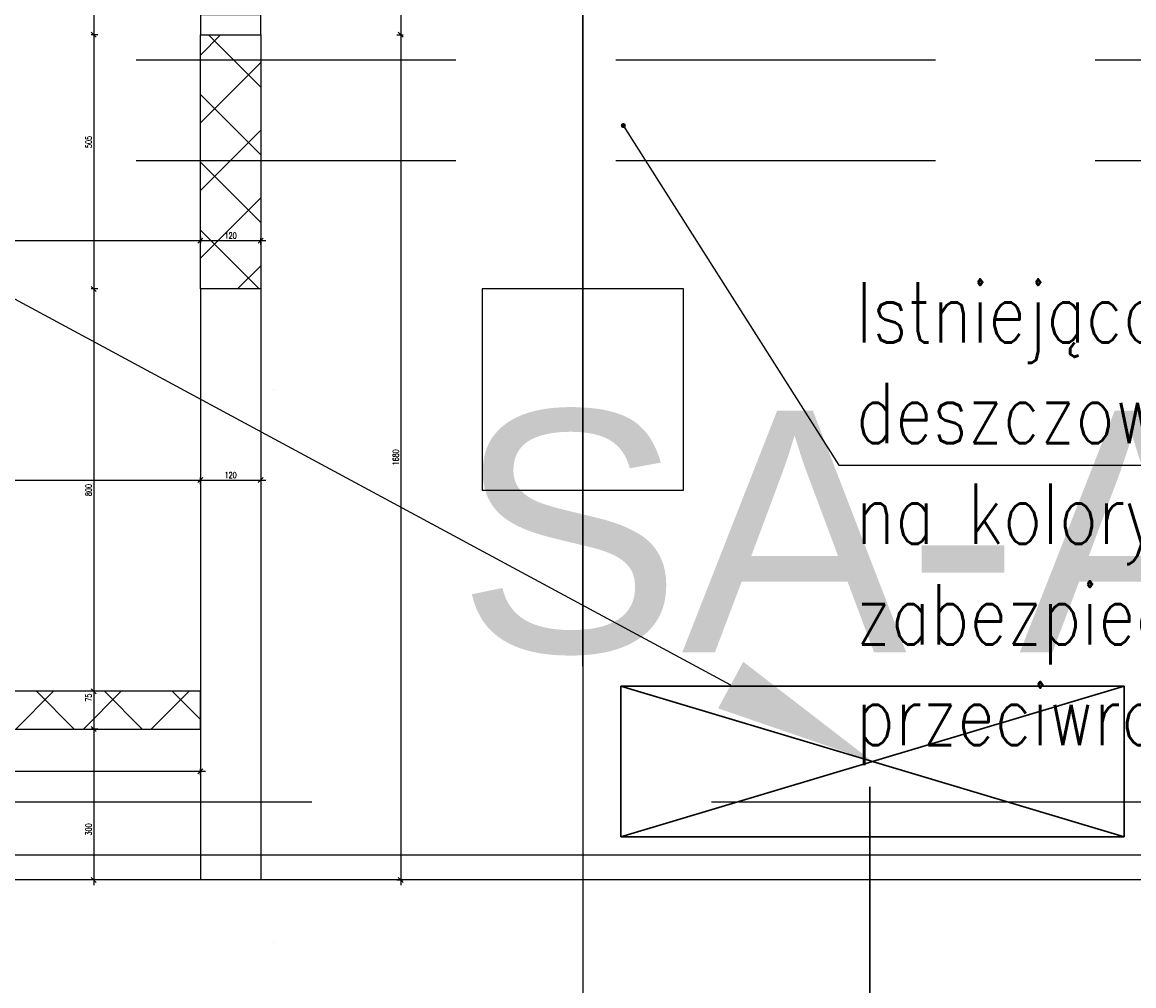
# Model space of a CAD drawing. Header units: centimetres. Extents: x -149939 to 48626, y -46000 to 152985.
# Tile 206 of 256: x -29654 to -27446, y 76915 to 78830. Entities that reach past the tile are written whole.
import ezdxf
from ezdxf import colors
from ezdxf.entities.mleader import LeaderData, LeaderLine
from ezdxf.math import Vec2, Vec3

# ---------------------------------------------------------------- set-up
doc = ezdxf.new("R2010")
doc.units = ezdxf.units.CM
doc.header["$LTSCALE"] = 50
doc.header["$PDMODE"] = 35
doc.header["$PDSIZE"] = 0.1
for name, pattern in [('HIDDEN', [9.525, 6.35, -3.175]), ('Kondygnacja  -0_5$0$HIDDEN', [9.525, 6.35, -3.175]), ('Kondygnacja  -0_5$0$HIDDEN2', [4.7625, 3.175, -1.5875]), ('Osie rzutów$0$DASHDOT2', [12.7, 6.35, -3.175, 0, -3.175]), ('SU Lampy kwadratowe  -1$0$HIDDENX2', [19.05, 12.7, -6.35])]:
    doc.linetypes.add(name, pattern=pattern)
doc.layers.get('0').update_dxf_attribs({"color": 8})
doc.layers.get('DEFPOINTS').update_dxf_attribs({"color": 8})
for name, color, linetype in [('Kondygnacja  -0_5$0$ARCH_GK', 8, 'Continuous'), ('Kondygnacja  -0_5$0$ARCH_INFO_OPISY', 8, 'Continuous'), ('Kondygnacja  -0_5$0$ARCH_KONSTR_POWYŻEJ RZUTU', 8, 'Kondygnacja  -0_5$0$HIDDEN'), ('Kondygnacja  -0_5$0$ARCH_KONSTR_POWYŻEJ RZUTU_IST', 8, 'Kondygnacja  -0_5$0$HIDDEN2'), ('Kondygnacja  -0_5$0$ARCH_MUROWANE', 8, 'Continuous'), ('Kondygnacja  -0_5$0$ARCH_MUROWANE_IST', 8, 'Continuous'), ('Kondygnacja  -0_5$0$ARCH_WYPOSAŻENIE_SANITARNE_IST', 8, 'Continuous'), ('Kondygnacja  -0_5$0$ARCH_ŻELBET_IST', 8, 'Continuous'), ('Kondygnacja +0_5$0$ARCH_ŚLUSARKA_DRZWI', 8, 'Continuous'), ('Osie rzutów$0$ARCH_INFO_OSIE_IST', 8, 'Osie rzutów$0$DASHDOT2'), ('Osie rzutów$0$ARCH_INFO_OSIE_OPISY_IST', 8, 'Continuous')]:
    doc.layers.add(name, color=color, linetype=linetype)
for name, color, linetype, lineweight in [('Kondygnacja  -0_5$0$ARCH_INFO_WYMIARY', 8, 'Continuous', 9), ('kondygnacja +1_5$0$ARCH_INFO_WYMIARY', 8, 'Continuous', 9), ('RFCU', 6, 'Continuous', 30)]:
    doc.layers.add(name, color=color, linetype=linetype, lineweight=lineweight)
doc.styles.add('Arial', font='ARIAL.TTF')
doc.styles.add('Kondygnacja  -0_5$0$Romans', font='Romans.shx', dxfattribs={"width": 0.7})
doc.styles.add('Kondygnacja  -0_5$0$Standard', font='txt')
doc.styles.add('Kondygnacja +0$0$ROMANS-50-CM', font='romans.shx', dxfattribs={"width": 0.8, "height": 10})
doc.styles.add('kondygnacja +1_5$0$Romans', font='Romans.shx', dxfattribs={"width": 0.7})
doc.dimstyles.new('Kondygnacja  -0_5$0$ISO-25', dxfattribs={"dimtxt": 2.5, "dimasz": 2.5, "dimexe": 1.25, "dimexo": 0.625, "dimtad": 1, "dimtxsty": 'Kondygnacja  -0_5$0$Standard', "dimcen": 2.5, "dimadec": 0, "dimazin": 0, "dimtfac": 1, "dimtmove": 0, "dimatfit": 3, "dimfxl": 1, "dimarcsym": 0})
doc.dimstyles.new('Kondygnacja  -0_5$0$Wymiary 1-100', dxfattribs={"dimtxt": 12, "dimasz": 10, "dimexe": 5, "dimexo": 0, "dimgap": 4, "dimtad": 1, "dimrnd": 0.5, "dimzin": 12, "dimdsep": 46, "dimtxsty": 'Kondygnacja  -0_5$0$Romans', "dimblk": 'Kondygnacja  -0_5$0$_Oblique', "dimcen": 10, "dimdle": 10, "dimclrt": 55, "dimazin": 0, "dimtfac": 1, "dimtmove": 1, "dimatfit": 3, "dimfxl": 8, "dimfxlon": 1, "dimtolj": 1, "dimtzin": 0, "dimarcsym": 0})
doc.dimstyles.new('kondygnacja +1_5$0$Wymiary 1-100', dxfattribs={"dimtxt": 12, "dimasz": 10, "dimexe": 5, "dimexo": 0, "dimgap": 4, "dimtad": 1, "dimrnd": 0.5, "dimzin": 12, "dimdsep": 46, "dimtxsty": 'kondygnacja +1_5$0$Romans', "dimblk": 'kondygnacja +1_5$0$_Oblique', "dimcen": 10, "dimdle": 10, "dimclrt": 55, "dimazin": 0, "dimtfac": 1, "dimtmove": 1, "dimatfit": 3, "dimfxl": 8, "dimfxlon": 1, "dimtolj": 1, "dimtzin": 0, "dimarcsym": 0})

# ---------------------------------------------------------------- blocks, each defined once
blk = doc.blocks.new('Osie rzutów')
at = {"layer": 'Osie rzutów$0$ARCH_INFO_OSIE_IST', "ltscale": 10}
for p, q in [((9260, 12255), (9260, 14290.38)), ((9260, 12510), (9260, 4623.26)), ((4436.04, 12310), (13655, 12310)), ((4436.04, 12200), (13655, 12200))]:
    blk.add_line(p, q, dxfattribs=at)
blk = doc.blocks.new('Kondygnacja  -0_5$0$_Oblique')
at = {"color": 0, "linetype": 'ByBlock', "lineweight": -2}
blk.add_line((-0.5, -0.5), (0.5, 0.5), dxfattribs=at)
blk = doc.blocks.new('*D152')
at = {"layer": 'DEFPOINTS', "color": 0}
for p in [(-29490, 82605), (-29490, 13059.2), (-30690, 12765)]:
    blk.add_point(p, dxfattribs=at)
at = {"layer": 'Kondygnacja  -0_5$0$ARCH_INFO_WYMIARY', "color": 0, "lineweight": -2}
for p, q in [((-30700, 13059.2), (-29480, 13059.2)), ((-30690, 13051.2), (-30690, 13064.2)), ((-29490, 13067.2), (-29490, 13054.2))]:
    blk.add_line(p, q, dxfattribs=at)
at = {"layer": 'Kondygnacja  -0_5$0$ARCH_INFO_WYMIARY', "color": 0, "linetype": 'ByBlock', "lineweight": -2, "xscale": 10, "yscale": 10, "zscale": 10, "rotation": 180}
blk.add_blockref('Kondygnacja  -0_5$0$_Oblique', (-30690, 13059.2), dxfattribs=at)
at = {"layer": 'Kondygnacja  -0_5$0$ARCH_INFO_WYMIARY', "color": 0, "linetype": 'ByBlock', "lineweight": -2, "xscale": 10, "yscale": 10, "zscale": 10}
blk.add_blockref('Kondygnacja  -0_5$0$_Oblique', (-29490, 13059.2), dxfattribs=at)
at = {"layer": 'Kondygnacja  -0_5$0$ARCH_INFO_WYMIARY', "color": 55, "insert": (-30090, 13069.2), "char_height": 12, "attachment_point": 5, "style": 'Kondygnacja  -0_5$0$Romans'}
blk.add_mtext('\\A1;1200', dxfattribs=at)
blk = doc.blocks.new('Kondygnacja  -0_5$0$konstrukcja istniejąca -0.5')
at = {"layer": 'Kondygnacja  -0_5$0$ARCH_KONSTR_POWYŻEJ RZUTU_IST', "ltscale": 10}
blk.add_line((8738, 12217.5), (9781.55, 12217.5), dxfattribs=at)
blk = doc.blocks.new('*D182')
at = {"layer": 'DEFPOINTS', "color": 0}
for p in [(-28532.7, 78805), (-29512, 78300), (-28532.7, 78300)]:
    blk.add_point(p, dxfattribs=at)
at = {"layer": 'Kondygnacja  -0_5$0$ARCH_INFO_WYMIARY', "color": 0, "lineweight": -2}
for p, q in [((-29512, 78815), (-29512, 78290)), ((-29504, 78805), (-29517, 78805)), ((-29504, 78300), (-29517, 78300))]:
    blk.add_line(p, q, dxfattribs=at)
at = {"layer": 'Kondygnacja  -0_5$0$ARCH_INFO_WYMIARY', "color": 0, "linetype": 'ByBlock', "lineweight": -2, "xscale": 10, "yscale": 10, "zscale": 10}
for p, rotation in [((-29512, 78805), 90), ((-29512, 78300), 270)]:
    blk.add_blockref('Kondygnacja  -0_5$0$_Oblique', p, dxfattribs=dict(at, rotation=rotation))
at = {"layer": 'Kondygnacja  -0_5$0$ARCH_INFO_WYMIARY', "color": 55, "insert": (-29522, 78591.9), "char_height": 12, "attachment_point": 5, "rotation": 90, "style": 'Kondygnacja  -0_5$0$Romans'}
blk.add_mtext('\\A1;505', dxfattribs=at)
blk = doc.blocks.new('*D183')
at = {"layer": 'DEFPOINTS', "color": 0}
for p in [(-28532.7, 78300), (-29512, 77500), (-29300, 77500)]:
    blk.add_point(p, dxfattribs=at)
at = {"layer": 'Kondygnacja  -0_5$0$ARCH_INFO_WYMIARY', "color": 0, "lineweight": -2}
for p, q in [((-29504, 78300), (-29517, 78300)), ((-29512, 78310), (-29512, 77490)), ((-29504, 77500), (-29517, 77500))]:
    blk.add_line(p, q, dxfattribs=at)
at = {"layer": 'Kondygnacja  -0_5$0$ARCH_INFO_WYMIARY', "color": 0, "linetype": 'ByBlock', "lineweight": -2, "xscale": 10, "yscale": 10, "zscale": 10}
for p, rotation in [((-29512, 78300), 90), ((-29512, 77500), 270)]:
    blk.add_blockref('Kondygnacja  -0_5$0$_Oblique', p, dxfattribs=dict(at, rotation=rotation))
at = {"layer": 'Kondygnacja  -0_5$0$ARCH_INFO_WYMIARY', "color": 55, "insert": (-29522, 77900), "char_height": 12, "attachment_point": 5, "rotation": 90, "style": 'Kondygnacja  -0_5$0$Romans'}
blk.add_mtext('\\A1;800', dxfattribs=at)
blk = doc.blocks.new('*D187')
at = {"layer": 'DEFPOINTS', "color": 0}
for p in [(-28513.7, 79785), (-29512, 78805), (-28532.7, 78805)]:
    blk.add_point(p, dxfattribs=at)
at = {"layer": 'Kondygnacja  -0_5$0$ARCH_INFO_WYMIARY', "color": 0, "lineweight": -2}
for p, q in [((-29504, 79785), (-29517, 79785)), ((-29512, 79795), (-29512, 78795)), ((-29504, 78805), (-29517, 78805))]:
    blk.add_line(p, q, dxfattribs=at)
at = {"layer": 'Kondygnacja  -0_5$0$ARCH_INFO_WYMIARY', "color": 0, "linetype": 'ByBlock', "lineweight": -2, "xscale": 10, "yscale": 10, "zscale": 10}
for p, rotation in [((-29512, 79785), 90), ((-29512, 78805), 270)]:
    blk.add_blockref('Kondygnacja  -0_5$0$_Oblique', p, dxfattribs=dict(at, rotation=rotation))
at = {"layer": 'Kondygnacja  -0_5$0$ARCH_INFO_WYMIARY', "color": 55, "insert": (-29522, 79212.6), "char_height": 12, "attachment_point": 5, "rotation": 90, "style": 'Kondygnacja  -0_5$0$Romans'}
blk.add_mtext('\\A1;980', dxfattribs=at)
blk = doc.blocks.new('Kondygnacja  -0_5$0$_Dot')
at = {"color": 0, "linetype": 'ByBlock', "lineweight": -2}
blk.add_line((-0.5, 0), (-1, 0), dxfattribs=at)
at = {"color": 0, "linetype": 'ByBlock', "const_width": 0.5}
blk.add_lwpolyline([(-0.25, 0, 1), (0.25, 0, 1)], format="xyb", close=True, dxfattribs=at)
blk = doc.blocks.new('*D189')
at = {"layer": 'DEFPOINTS', "color": 0}
for p in [(-29300, 77500), (-29512, 77425), (-29300, 77425)]:
    blk.add_point(p, dxfattribs=at)
at = {"layer": 'Kondygnacja  -0_5$0$ARCH_INFO_WYMIARY', "color": 0, "lineweight": -2}
for p, q in [((-29512, 77510), (-29512, 77415)), ((-29504, 77500), (-29517, 77500)), ((-29504, 77425), (-29517, 77425))]:
    blk.add_line(p, q, dxfattribs=at)
at = {"layer": 'Kondygnacja  -0_5$0$ARCH_INFO_WYMIARY', "color": 0, "linetype": 'ByBlock', "lineweight": -2, "xscale": 10, "yscale": 10, "zscale": 10}
for p, rotation in [((-29512, 77500), 90), ((-29512, 77425), 270)]:
    blk.add_blockref('Kondygnacja  -0_5$0$_Oblique', p, dxfattribs=dict(at, rotation=rotation))
at = {"layer": 'Kondygnacja  -0_5$0$ARCH_INFO_WYMIARY', "color": 55, "insert": (-29522, 77487.5), "char_height": 12, "attachment_point": 5, "rotation": 90, "style": 'Kondygnacja  -0_5$0$Romans'}
blk.add_mtext('\\A1;75', dxfattribs=at)
blk = doc.blocks.new('*D190')
at = {"layer": 'DEFPOINTS', "color": 0}
for p in [(-29300, 77425), (-29512, 77125), (-28532.7, 77125)]:
    blk.add_point(p, dxfattribs=at)
at = {"layer": 'Kondygnacja  -0_5$0$ARCH_INFO_WYMIARY', "color": 0, "lineweight": -2}
for p, q in [((-29504, 77425), (-29517, 77425)), ((-29512, 77435), (-29512, 77115)), ((-29504, 77125), (-29517, 77125))]:
    blk.add_line(p, q, dxfattribs=at)
at = {"layer": 'Kondygnacja  -0_5$0$ARCH_INFO_WYMIARY', "color": 0, "linetype": 'ByBlock', "lineweight": -2, "xscale": 10, "yscale": 10, "zscale": 10}
for p, rotation in [((-29512, 77425), 90), ((-29512, 77125), 270)]:
    blk.add_blockref('Kondygnacja  -0_5$0$_Oblique', p, dxfattribs=dict(at, rotation=rotation))
at = {"layer": 'Kondygnacja  -0_5$0$ARCH_INFO_WYMIARY', "color": 55, "insert": (-29522, 77225.5), "char_height": 12, "attachment_point": 5, "rotation": 90, "style": 'Kondygnacja  -0_5$0$Romans'}
blk.add_mtext('\\A1;300', dxfattribs=at)
blk = doc.blocks.new('*D198')
at = {"layer": 'DEFPOINTS', "color": 0}
for p in [(-29230.5, 79785), (-29230.5, 78805), (-28901.9, 78805)]:
    blk.add_point(p, dxfattribs=at)
at = {"layer": 'Kondygnacja  -0_5$0$ARCH_INFO_WYMIARY', "color": 0, "lineweight": -2}
for p, q in [((-28909.9, 79785), (-28896.9, 79785)), ((-28901.9, 79795), (-28901.9, 78795)), ((-28909.9, 78805), (-28896.9, 78805))]:
    blk.add_line(p, q, dxfattribs=at)
at = {"layer": 'Kondygnacja  -0_5$0$ARCH_INFO_WYMIARY', "color": 0, "linetype": 'ByBlock', "lineweight": -2, "xscale": 10, "yscale": 10, "zscale": 10}
for p, rotation in [((-28901.9, 79785), 90), ((-28901.9, 78805), 270)]:
    blk.add_blockref('Kondygnacja  -0_5$0$_Oblique', p, dxfattribs=dict(at, rotation=rotation))
at = {"layer": 'Kondygnacja  -0_5$0$ARCH_INFO_WYMIARY', "color": 55, "insert": (-28911.9, 79166.3), "char_height": 12, "attachment_point": 5, "rotation": 90, "style": 'Kondygnacja  -0_5$0$Romans'}
blk.add_mtext('\\A1;980', dxfattribs=at)
blk = doc.blocks.new('*D199')
at = {"layer": 'DEFPOINTS', "color": 0}
for p in [(-29240, 78805), (-29240, 77125), (-28901.9, 77125)]:
    blk.add_point(p, dxfattribs=at)
at = {"layer": 'Kondygnacja  -0_5$0$ARCH_INFO_WYMIARY', "color": 0, "lineweight": -2}
for p, q in [((-28901.9, 78815), (-28901.9, 77115)), ((-28909.9, 78805), (-28896.9, 78805)), ((-28909.9, 77125), (-28896.9, 77125))]:
    blk.add_line(p, q, dxfattribs=at)
at = {"layer": 'Kondygnacja  -0_5$0$ARCH_INFO_WYMIARY', "color": 0, "linetype": 'ByBlock', "lineweight": -2, "xscale": 10, "yscale": 10, "zscale": 10}
for p, rotation in [((-28901.9, 78805), 90), ((-28901.9, 77125), 270)]:
    blk.add_blockref('Kondygnacja  -0_5$0$_Oblique', p, dxfattribs=dict(at, rotation=rotation))
at = {"layer": 'Kondygnacja  -0_5$0$ARCH_INFO_WYMIARY', "color": 55, "insert": (-28911.9, 77965), "char_height": 12, "attachment_point": 5, "rotation": 90, "style": 'Kondygnacja  -0_5$0$Romans'}
blk.add_mtext('\\A1;1680', dxfattribs=at)
blk = doc.blocks.new('*D200')
at = {"layer": 'DEFPOINTS', "color": 0}
for p in [(-29300, 77919.8), (-33920, 77500), (-29300, 77500)]:
    blk.add_point(p, dxfattribs=at)
at = {"layer": 'Kondygnacja  -0_5$0$ARCH_INFO_WYMIARY', "color": 0, "lineweight": -2}
for p, q in [((-33920, 77911.8), (-33920, 77924.8)), ((-29300, 77911.8), (-29300, 77924.8)), ((-33930, 77919.8), (-29290, 77919.8))]:
    blk.add_line(p, q, dxfattribs=at)
at = {"layer": 'Kondygnacja  -0_5$0$ARCH_INFO_WYMIARY', "color": 0, "linetype": 'ByBlock', "lineweight": -2, "xscale": 10, "yscale": 10, "zscale": 10, "rotation": 180}
blk.add_blockref('Kondygnacja  -0_5$0$_Oblique', (-33920, 77919.8), dxfattribs=at)
at = {"layer": 'Kondygnacja  -0_5$0$ARCH_INFO_WYMIARY', "color": 0, "linetype": 'ByBlock', "lineweight": -2, "xscale": 10, "yscale": 10, "zscale": 10}
blk.add_blockref('Kondygnacja  -0_5$0$_Oblique', (-29300, 77919.8), dxfattribs=at)
at = {"layer": 'Kondygnacja  -0_5$0$ARCH_INFO_WYMIARY', "color": 55, "insert": (-31610, 77929.8), "char_height": 12, "attachment_point": 5, "style": 'Kondygnacja  -0_5$0$Romans'}
blk.add_mtext('\\A1;4620', dxfattribs=at)
blk = doc.blocks.new('*D201')
at = {"layer": 'DEFPOINTS', "color": 0}
for p in [(-29300, 78129.7), (-29180, 78129.7), (-29180, 77919.8)]:
    blk.add_point(p, dxfattribs=at)
at = {"layer": 'Kondygnacja  -0_5$0$ARCH_INFO_WYMIARY', "color": 0, "lineweight": -2}
for p, q in [((-29300, 77927.8), (-29300, 77914.8)), ((-29180, 77927.8), (-29180, 77914.8)), ((-29310, 77919.8), (-29170, 77919.8))]:
    blk.add_line(p, q, dxfattribs=at)
at = {"layer": 'Kondygnacja  -0_5$0$ARCH_INFO_WYMIARY', "color": 0, "linetype": 'ByBlock', "lineweight": -2, "xscale": 10, "yscale": 10, "zscale": 10, "rotation": 180}
blk.add_blockref('Kondygnacja  -0_5$0$_Oblique', (-29300, 77919.8), dxfattribs=at)
at = {"layer": 'Kondygnacja  -0_5$0$ARCH_INFO_WYMIARY', "color": 0, "linetype": 'ByBlock', "lineweight": -2, "xscale": 10, "yscale": 10, "zscale": 10}
blk.add_blockref('Kondygnacja  -0_5$0$_Oblique', (-29180, 77919.8), dxfattribs=at)
at = {"layer": 'Kondygnacja  -0_5$0$ARCH_INFO_WYMIARY', "color": 55, "insert": (-29240, 77929.8), "char_height": 12, "attachment_point": 5, "style": 'Kondygnacja  -0_5$0$Romans'}
blk.add_mtext('\\A1;120', dxfattribs=at)
blk = doc.blocks.new('kondygnacja +1_5$0$_Oblique')
at = {"color": 0, "linetype": 'ByBlock', "lineweight": -2}
blk.add_line((-0.5, -0.5), (0.5, 0.5), dxfattribs=at)
blk = doc.blocks.new('*D207')
at = {"layer": 'DEFPOINTS', "color": 0}
for p in [(-29300, 77341.1), (-32670, 77225), (-29300, 77225)]:
    blk.add_point(p, dxfattribs=at)
at = {"layer": 'kondygnacja +1_5$0$ARCH_INFO_WYMIARY', "color": 0, "lineweight": -2}
for p, q in [((-32680, 77341.1), (-29290, 77341.1)), ((-32670, 77333.1), (-32670, 77346.1)), ((-29300, 77333.1), (-29300, 77346.1))]:
    blk.add_line(p, q, dxfattribs=at)
at = {"layer": 'kondygnacja +1_5$0$ARCH_INFO_WYMIARY', "color": 0, "linetype": 'ByBlock', "lineweight": -2, "xscale": 10, "yscale": 10, "zscale": 10, "rotation": 180}
blk.add_blockref('kondygnacja +1_5$0$_Oblique', (-32670, 77341.1), dxfattribs=at)
at = {"layer": 'kondygnacja +1_5$0$ARCH_INFO_WYMIARY', "color": 0, "linetype": 'ByBlock', "lineweight": -2, "xscale": 10, "yscale": 10, "zscale": 10}
blk.add_blockref('kondygnacja +1_5$0$_Oblique', (-29300, 77341.1), dxfattribs=at)
at = {"layer": 'kondygnacja +1_5$0$ARCH_INFO_WYMIARY', "color": 55, "insert": (-30985, 77351.1), "char_height": 12, "attachment_point": 5, "style": 'kondygnacja +1_5$0$Romans'}
blk.add_mtext('\\A1;3370', dxfattribs=at)
blk = doc.blocks.new('*D212')
at = {"layer": 'DEFPOINTS', "color": 0}
for p in [(-30586.3, 81900), (-30681.1, 12489.5), (9064, 12489.5)]:
    blk.add_point(p, dxfattribs=at)
at = {"layer": 'Kondygnacja  -0_5$0$ARCH_INFO_WYMIARY', "color": 0, "lineweight": -2}
for p, q in [((-30673.1, 81900), (-30686.1, 81900)), ((-30681.1, 81910), (-30681.1, 12479.5)), ((-30673.1, 12489.5), (-30686.1, 12489.5))]:
    blk.add_line(p, q, dxfattribs=at)
at = {"layer": 'Kondygnacja  -0_5$0$ARCH_INFO_WYMIARY', "color": 0, "linetype": 'ByBlock', "lineweight": -2, "xscale": 10, "yscale": 10, "zscale": 10}
for p, rotation in [((-30681.1, 81900), 90), ((-30681.1, 12489.5), 270)]:
    blk.add_blockref('Kondygnacja  -0_5$0$_Oblique', p, dxfattribs=dict(at, rotation=rotation))
at = {"layer": 'Kondygnacja  -0_5$0$ARCH_INFO_WYMIARY', "color": 55, "insert": (-30691.1, 47194.8), "char_height": 12, "attachment_point": 5, "rotation": 90, "style": 'Kondygnacja  -0_5$0$Romans'}
blk.add_mtext('\\A1;69410.5', dxfattribs=at)
blk = doc.blocks.new('*D214')
at = {"layer": 'DEFPOINTS', "color": 0}
for p in [(-30500, 78695), (-30681.1, 77500), (9064, 77500)]:
    blk.add_point(p, dxfattribs=at)
at = {"layer": 'Kondygnacja  -0_5$0$ARCH_INFO_WYMIARY', "color": 0, "lineweight": -2}
for p, q in [((-30673.1, 78695), (-30686.1, 78695)), ((-30681.1, 78705), (-30681.1, 77490)), ((-30673.1, 77500), (-30686.1, 77500))]:
    blk.add_line(p, q, dxfattribs=at)
at = {"layer": 'Kondygnacja  -0_5$0$ARCH_INFO_WYMIARY', "color": 0, "linetype": 'ByBlock', "lineweight": -2, "xscale": 10, "yscale": 10, "zscale": 10}
for p, rotation in [((-30681.1, 78695), 90), ((-30681.1, 77500), 270)]:
    blk.add_blockref('Kondygnacja  -0_5$0$_Oblique', p, dxfattribs=dict(at, rotation=rotation))
at = {"layer": 'Kondygnacja  -0_5$0$ARCH_INFO_WYMIARY', "color": 55, "insert": (-30691.1, 78097.5), "char_height": 12, "attachment_point": 5, "rotation": 90, "style": 'Kondygnacja  -0_5$0$Romans'}
blk.add_mtext('\\A1;1195', dxfattribs=at)
blk = doc.blocks.new('*D215')
at = {"layer": 'DEFPOINTS', "color": 0}
for p in [(-30500, 78695), (-29300, 78695), (-29300, 78395.8)]:
    blk.add_point(p, dxfattribs=at)
at = {"layer": 'Kondygnacja  -0_5$0$ARCH_INFO_WYMIARY', "color": 0, "lineweight": -2}
for p, q in [((-30510, 78395.8), (-29290, 78395.8)), ((-30500, 78403.8), (-30500, 78390.8)), ((-29300, 78403.8), (-29300, 78390.8))]:
    blk.add_line(p, q, dxfattribs=at)
at = {"layer": 'Kondygnacja  -0_5$0$ARCH_INFO_WYMIARY', "color": 0, "linetype": 'ByBlock', "lineweight": -2, "xscale": 10, "yscale": 10, "zscale": 10, "rotation": 180}
blk.add_blockref('Kondygnacja  -0_5$0$_Oblique', (-30500, 78395.8), dxfattribs=at)
at = {"layer": 'Kondygnacja  -0_5$0$ARCH_INFO_WYMIARY', "color": 0, "linetype": 'ByBlock', "lineweight": -2, "xscale": 10, "yscale": 10, "zscale": 10}
blk.add_blockref('Kondygnacja  -0_5$0$_Oblique', (-29300, 78395.8), dxfattribs=at)
at = {"layer": 'Kondygnacja  -0_5$0$ARCH_INFO_WYMIARY', "color": 55, "insert": (-29900, 78405.8), "char_height": 12, "attachment_point": 5, "style": 'Kondygnacja  -0_5$0$Romans'}
blk.add_mtext('\\A1;1200', dxfattribs=at)
blk = doc.blocks.new('*D217')
at = {"layer": 'DEFPOINTS', "color": 0}
for p in [(-29300, 78695), (-29180, 78395.8), (-29180, 12369.5)]:
    blk.add_point(p, dxfattribs=at)
at = {"layer": 'Kondygnacja  -0_5$0$ARCH_INFO_WYMIARY', "color": 0, "lineweight": -2}
for p, q in [((-29310, 78395.8), (-29170, 78395.8)), ((-29300, 78403.8), (-29300, 78390.8)), ((-29180, 78387.8), (-29180, 78400.8))]:
    blk.add_line(p, q, dxfattribs=at)
at = {"layer": 'Kondygnacja  -0_5$0$ARCH_INFO_WYMIARY', "color": 0, "linetype": 'ByBlock', "lineweight": -2, "xscale": 10, "yscale": 10, "zscale": 10, "rotation": 180}
blk.add_blockref('Kondygnacja  -0_5$0$_Oblique', (-29300, 78395.8), dxfattribs=at)
at = {"layer": 'Kondygnacja  -0_5$0$ARCH_INFO_WYMIARY', "color": 0, "linetype": 'ByBlock', "lineweight": -2, "xscale": 10, "yscale": 10, "zscale": 10}
blk.add_blockref('Kondygnacja  -0_5$0$_Oblique', (-29180, 78395.8), dxfattribs=at)
at = {"layer": 'Kondygnacja  -0_5$0$ARCH_INFO_WYMIARY', "color": 55, "insert": (-29240, 78405.8), "char_height": 12, "attachment_point": 5, "style": 'Kondygnacja  -0_5$0$Romans'}
blk.add_mtext('\\A1;120', dxfattribs=at)
blk = doc.blocks.new('*D218')
at = {"layer": 'DEFPOINTS', "color": 0}
for p in [(-29180, 78695), (-24020, 12369.5), (-24020, 12070.3)]:
    blk.add_point(p, dxfattribs=at)
at = {"layer": 'Kondygnacja  -0_5$0$ARCH_INFO_WYMIARY', "color": 0, "lineweight": -2}
for p, q in [((-29180, 12078.3), (-29180, 12065.3)), ((-24020, 12078.3), (-24020, 12065.3)), ((-29190, 12070.3), (-24010, 12070.3))]:
    blk.add_line(p, q, dxfattribs=at)
at = {"layer": 'Kondygnacja  -0_5$0$ARCH_INFO_WYMIARY', "color": 0, "linetype": 'ByBlock', "lineweight": -2, "xscale": 10, "yscale": 10, "zscale": 10, "rotation": 180}
blk.add_blockref('Kondygnacja  -0_5$0$_Oblique', (-29180, 12070.3), dxfattribs=at)
at = {"layer": 'Kondygnacja  -0_5$0$ARCH_INFO_WYMIARY', "color": 0, "linetype": 'ByBlock', "lineweight": -2, "xscale": 10, "yscale": 10, "zscale": 10}
blk.add_blockref('Kondygnacja  -0_5$0$_Oblique', (-24020, 12070.3), dxfattribs=at)
at = {"layer": 'Kondygnacja  -0_5$0$ARCH_INFO_WYMIARY', "color": 55, "insert": (-26600, 12080.3), "char_height": 12, "attachment_point": 5, "style": 'Kondygnacja  -0_5$0$Romans'}
blk.add_mtext('\\A1;5160', dxfattribs=at)

msp = doc.modelspace()

# ---------------------------------------------------------------- hatches: boundary and pattern name
at = {"layer": 'Kondygnacja  -0_5$0$ARCH_MUROWANE', "linetype": 'Continuous'}
h = msp.add_hatch(dxfattribs=at)
h.set_pattern_fill('ANSI37', color=256, scale=30, style=0)
h.set_pattern_definition([(45, (-121140, -45000), (-67.35192, 67.35192), []), (135, (-121140, -45000), (-67.35192, -67.35192), [])])
h.paths.add_polyline_path([(-29300, 78300), (-29300, 78805), (-29180, 78805), (-29180, 78300)])
h = msp.add_hatch(dxfattribs=at)
h.set_pattern_fill('ANSI37', color=256, scale=30, style=0)
h.set_pattern_definition([(45, (-121140, -45030), (-67.35192, 67.35192), []), (135, (-121140, -45030), (-67.35192, -67.35192), [])])
h.paths.add_polyline_path([(-33920, 77425), (-29300, 77425), (-29300, 77500), (-33920, 77500)])

# ---------------------------------------------------------------- linework, layer by layer
at = {"linetype": 'HIDDEN', "ltscale": 5}
msp.add_lwpolyline([(-24316.242, 76544.065), (-24316.242, 77279.856), (-32540.031, 77279.856)], dxfattribs=at)
at = {"layer": 'Kondygnacja  -0_5$0$ARCH_GK', "linetype": 'Continuous'}
for points in [[(-29300, 78300), (-29300, 78805), (-29180, 78805), (-29180, 78300), (-29300, 78300)], [(-33920, 77500), (-33920, 77425), (-29300, 77425), (-29300, 77500), (-33920, 77500)]]:
    msp.add_lwpolyline(points, dxfattribs=at)
at = {"layer": 'Kondygnacja  -0_5$0$ARCH_MUROWANE_IST', "ltscale": 4}
for p, q in [((-29300, 78300), (-29300, 77125)), ((-29180, 78300), (-29180, 77125))]:
    msp.add_line(p, q, dxfattribs=at)
at = {"layer": 'Kondygnacja  -0_5$0$ARCH_WYPOSAŻENIE_SANITARNE_IST', "linetype": 'SU Lampy kwadratowe  -1$0$HIDDENX2'}
for points in [[(-34190, 78755), (-20435, 78755)], [(-34190, 78555), (-20635, 78555)]]:
    msp.add_lwpolyline(points, dxfattribs=at)
at = {"layer": 'Kondygnacja  -0_5$0$ARCH_ŻELBET_IST', "ltscale": 4}
msp.add_line((-22820, 77125), (-34260, 77125), dxfattribs=at)
msp.add_lwpolyline([(-28740, 77900), (-28340, 77900), (-28340, 78300), (-28740, 78300)], close=True, dxfattribs=at)
msp.add_lwpolyline([(-28740, 77900), (-28340, 77900), (-28340, 78300), (-28740, 78300)], close=True, dxfattribs=at)
msp.add_lwpolyline([(-28740, 77900), (-28340, 77900), (-28340, 78300), (-28740, 78300)], close=True, dxfattribs=at)
at = {"layer": 'Kondygnacja +0_5$0$ARCH_ŚLUSARKA_DRZWI', "linetype": 'Continuous'}
msp.add_lwpolyline([(-29300, 78845), (-29300, 78805), (-29180, 78805), (-29180, 78845)], close=True, dxfattribs=at)
at = {"layer": 'RFCU'}
for p, q in [((-27464.929, 77510.548), (-28464.929, 77510.548)), ((-27464.929, 77510.548), (-28464.929, 77510.548)), ((-28464.929, 77510.548), (-28464.929, 77210.548)), ((-28464.929, 77210.548), (-27464.929, 77510.548)), ((-28464.929, 77510.548), (-27464.929, 77210.548)), ((-27464.929, 77210.548), (-27464.929, 77510.548)), ((-28464.929, 77210.548), (-27464.929, 77210.548))]:
    msp.add_line(p, q, dxfattribs=at)
at = {"layer": 'RFCU', "color": 94}
msp.add_line((-27970, 77310), (-27970, 74430), dxfattribs=at)

# ---------------------------------------------------------------- block references
at = {"layer": 'Kondygnacja  -0_5$0$ARCH_KONSTR_POWYŻEJ RZUTU', "xscale": 10, "yscale": 10, "zscale": 10}
msp.add_blockref('Kondygnacja  -0_5$0$konstrukcja istniejąca -0.5', (-121140, -45000), dxfattribs=at)
at = {"layer": 'Osie rzutów$0$ARCH_INFO_OSIE_OPISY_IST', "color": 30, "xscale": 10, "yscale": 10, "zscale": 10}
msp.add_blockref('Osie rzutów', (-121140, -45000), dxfattribs=at)

# ---------------------------------------------------------------- texts
at = {"layer": 'Kondygnacja  -0_5$0$ARCH_INFO_OPISY', "insert": (-27997.963, 77352.992), "char_height": 120, "width": 2489.70955, "attachment_point": 7, "style": 'Kondygnacja +0$0$ROMANS-50-CM'}
msp.add_mtext('Istniejąca rura kanalizacji deszczowej %%C200mm, pomalować na kolory ostrzegawcze, zabezpieczyć izolacją z otuliny przeciwroszeniowej', dxfattribs=at)
at = {"layer": 'RFCU', "insert": (-28791.104, 78057.772), "char_height": 480, "width": 10742.22846, "attachment_point": 1, "style": 'Arial'}
msp.add_mtext('SA-A', dxfattribs=at)

# ---------------------------------------------------------------- dimensions: what is measured, and where the dimension line sits
at = {"layer": 'Kondygnacja  -0_5$0$ARCH_INFO_WYMIARY'}
for base, p1, p2, picture, middle in [((-29490, 13059.178), (-30690, 12765), (-29490, 82605), '*D152', (-30090, 13069.178)), ((-29300, 78395.805), (-30500, 78695), (-29300, 78695), '*D215', (-29900, 78405.805)), ((-29180, 78395.805), (-29300, 78695), (-29180, 12369.5), '*D217', (-29240, 78405.805)), ((-24020, 12070.305), (-29180, 78695), (-24020, 12369.5), '*D218', (-26600, 12080.305)), ((-29180, 77919.785), (-29300, 78129.657), (-29180, 78129.657), '*D201', (-29240, 77929.785)), ((-29300, 77919.785), (-33920, 77500), (-29300, 77500), '*D200', (-31610, 77929.785))]:
    dim = msp.add_linear_dim(base=base, p1=p1, p2=p2, dimstyle='Kondygnacja  -0_5$0$Wymiary 1-100', dxfattribs=at)
    dim.commit()
    dim.dimension.update_dxf_attribs({"geometry": picture, "text_midpoint": middle})
for base, p1, p2, picture, middle in [((-30681.114, 12489.5), (-30586.301, 81900), (9064, 12489.5), '*D212', (-30691.114, 47194.75)), ((-28901.907, 77125), (-29240, 78805), (-29240, 77125), '*D199', (-28911.907, 77965)), ((-30681.114, 77500), (-30500, 78695), (9064, 77500), '*D214', (-30691.114, 78097.5)), ((-29512.046, 77500), (-28532.718, 78300), (-29300, 77500), '*D183', (-29522.046, 77900))]:
    dim = msp.add_linear_dim(base=base, p1=p1, p2=p2, angle=90, dimstyle='Kondygnacja  -0_5$0$Wymiary 1-100', dxfattribs=at)
    dim.commit()
    dim.dimension.update_dxf_attribs({"geometry": picture, "text_midpoint": middle})
for base, p1, p2, picture, middle in [((-29512.046, 78805), (-28513.718, 79785), (-28532.718, 78805), '*D187', (-29512.046, 79212.58)), ((-28901.907, 78805), (-29230.5, 79785), (-29230.5, 78805), '*D198', (-28901.907, 79166.301)), ((-29512.046, 78300), (-28532.718, 78805), (-28532.718, 78300), '*D182', (-29512.046, 78591.926)), ((-29512.046, 77425), (-29300, 77500), (-29300, 77425), '*D189', (-29512.046, 77487.5)), ((-29512.046, 77125), (-29300, 77425), (-28532.718, 77125), '*D190', (-29512.046, 77225.477))]:
    dim = msp.add_linear_dim(base=base, p1=p1, p2=p2, angle=90, dimstyle='Kondygnacja  -0_5$0$Wymiary 1-100', dxfattribs=at)
    dim.commit()
    dim.dimension.update_dxf_attribs({"geometry": picture, "text_midpoint": middle, "dimtype": 160})
at = {"layer": 'kondygnacja +1_5$0$ARCH_INFO_WYMIARY'}
dim = msp.add_linear_dim(base=(-29300, 77341.145), p1=(-32670, 77225), p2=(-29300, 77225), dimstyle='kondygnacja +1_5$0$Wymiary 1-100', dxfattribs=at)
dim.commit()
dim.dimension.update_dxf_attribs({"geometry": '*D207', "text_midpoint": (-30985, 77351.145)})

# ---------------------------------------------------------------- leaders
at = {"layer": 'Kondygnacja  -0_5$0$ARCH_INFO_OPISY'}
for points in [[(-23303.076, 79780.658), (-24803.719, 76307.006), (-27476.243, 76307.006)], [(-28459.846, 78624.617), (-28031.866, 77949.445), (-25645.808, 77949.445)]]:
    msp.add_leader(points, dimstyle='Kondygnacja  -0_5$0$ISO-25', override={"dimscale": 5, "dimasz": 2, "dimtad": 0, "dimldrblk": 'Kondygnacja  -0_5$0$_Dot'}, dxfattribs=at)
at = {"layer": 'RFCU', "color": 94, "lineweight": 0}
ml = msp.add_multileader_mtext('Standard', dxfattribs=at)
ml.set_content('{\\fArial CE|b0|i0|c238|p34;\\C94;Dołożenie nowego sterownika\\Pw SA-A do sterowania VAV od CO2}')
ml.set_leader_properties()
ml.build(insert=Vec2(0, 0))
ml.multileader.update_dxf_attribs({"text_right_attachment_type": 6, "dogleg_length": 0.36, "arrow_head_size": 320})
ctx = ml.context
ctx.base_point, ctx.char_height, ctx.arrow_head_size, ctx.plane_origin = Vec3(-37467.553, 79067.442), 300, 320, Vec3(-35545.349, 83443.746)
ctx.right_attachment, ctx.text_align_type = 6, 2
notes = []
notes.append((ctx, [(0, (1, 1, 0), (-30847.64, 78914.884), (-1, 0), 0.36, [(0, [(-27964.929, 77360.548)], 0, [])])]))
ctx.mtext.insert, ctx.mtext.alignment, ctx.mtext.flow_direction = Vec3(-30850, 79220), 3, 5
for ctx, leaders in notes:
    for number, flags, end, landing, length, lines in leaders:
        leader = LeaderData()
        leader.index, (leader.has_last_leader_line, leader.has_dogleg_vector, leader.attachment_direction) = number, flags
        leader.last_leader_point, leader.dogleg_vector, leader.dogleg_length = Vec3(end), Vec3(landing), length
        for number, points, colour, breaks in lines:
            line = LeaderLine()
            line.index, line.vertices, line.color, line.breaks = number, Vec3.list(points), colors.encode_raw_color(colour), breaks
            leader.lines.append(line)
        ctx.leaders.append(leader)

doc.saveas('drawing.dxf')
